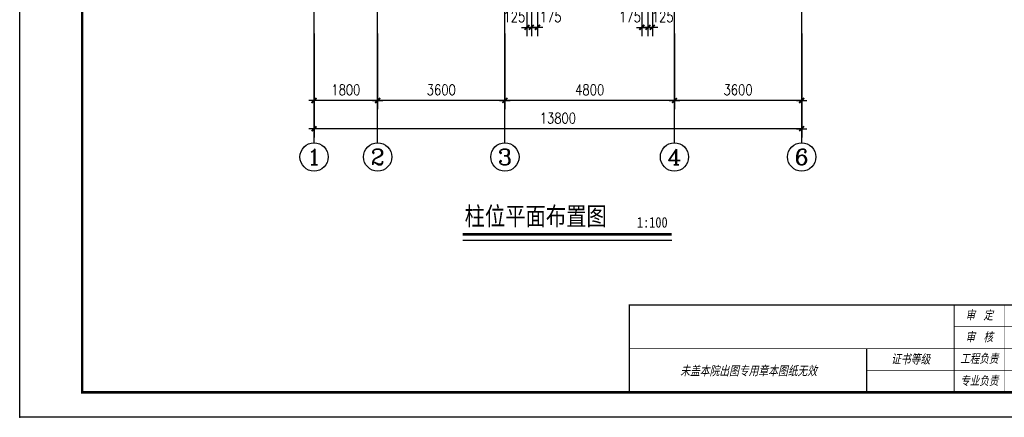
# Model space of a CAD drawing. Extents: x 4757794 to 4799798, y -16905237 to -16875537.
# Tile 1 of 7: x 4757794 to 4785660, y -16905237 to -16893982. Entities that reach past the tile are written whole.
import ezdxf
from ezdxf.enums import TextEntityAlignment as Align

# ---------------------------------------------------------------- set-up
doc = ezdxf.new("R2010")
doc.units = 0
doc.header["$LTSCALE"] = 1000
doc.header["$MEASUREMENT"] = 0
doc.linetypes.add('DOTE', pattern=[2.42, 2, -0.2, 0.02, -0.2])
doc.layers.get('0').update_dxf_attribs({"linetype": 'CONTINUOUS'})
doc.layers.get('DEFPOINTS').update_dxf_attribs({"linetype": 'CONTINUOUS'})
for name, color, linetype in [('AXIS', 3, 'CONTINUOUS'), ('AXIS_TEXT', 7, 'CONTINUOUS'), ('DOTE', 251, 'CONTINUOUS'), ('PUB_TEXT', 7, 'CONTINUOUS'), ('图框', 7, 'CONTINUOUS'), ('打印点', 6, 'CONTINUOUS')]:
    doc.layers.add(name, color=color, linetype=linetype)
doc.styles.add('-宋体', font='txt', dxfattribs={"width": 0.8})
doc.styles.add('COMPLEX', font='COMPLEX')
doc.styles.add('DIM_FONT', font='SIMPLEX.shx', dxfattribs={"width": 0.8})
doc.styles.add('TEXT', font='gbeitc.shx', dxfattribs={"width": 0.85, "bigfont": 'msi_fsx.shx'})
doc.dimstyles.new('DIMN', dxfattribs={"dimtxt": 300, "dimasz": 1, "dimexe": 250, "dimexo": 300, "dimgap": 150, "dimtad": 1, "dimdec": 0, "dimzin": 0, "dimdsep": 46, "dimtxsty": 'DIM_FONT', "dimblk": '_DIMX', "dimcen": 0.09, "dimclrt": 7, "dimadec": 0, "dimazin": 0, "dimtfac": 1, "dimtdec": 0, "dimtix": 1, "dimtmove": 2, "dimatfit": 3, "dimldrblk": '_DIMX', "dimfxl": 1, "dimtolj": 1, "dimtzin": 0, "dimarcsym": 0})

# ---------------------------------------------------------------- blocks, each defined once
blk = doc.blocks.new('A$C5F205D7B')
at = {"color": 30}
blk.add_lwpolyline([(0, 0), (0, 42000), (59400, 42000), (59400, 0)], close=True, dxfattribs=at)
at = {"color": 30, "const_width": 100}
blk.add_lwpolyline([(2500, 1000), (58400, 1000), (58400, 41000), (2500, 41000)], close=True, dxfattribs=at)
at = {"color": 30}
for points, const_width in [([(24400, 4523), (2500, 4523)], 5), ([(7500, 4523), (7500, 1000)], 5), ([(15500, 4523), (15500, 1000)], 5), ([(24400, 4523), (24400, 1000)], 50), ([(58400, 4500), (24400, 4500)], 50), ([(37400, 4523), (37400, 1000)], 50), ([(39400, 4523), (39400, 1023)], 25), ([(58400, 3625), (37400, 3625)], 25), ([(58400, 2750), (24400, 2750)], 25), ([(33900, 2750), (33900, 1000)], 50), ([(45400, 1875), (33900, 1875)], 25)]:
    blk.add_lwpolyline(points, dxfattribs=dict(at, const_width=const_width))
blk = doc.blocks.new('_DIMX')
blk.add_line((-150, 0), (150, 0))
at = {"const_width": 50}
blk.add_lwpolyline([(-70, -70), (70, 70)], dxfattribs=at)
blk = doc.blocks.new('*D123')
at = {"layer": 'AXIS', "color": 0, "lineweight": -2, "transparency": 16777216}
for p, q in [((4776325, -16894368), (4776325, -16896518)), ((4779925, -16894368), (4779925, -16896518)), ((4779924, -16896268), (4776326, -16896268))]:
    blk.add_line(p, q, dxfattribs=at)
at = {"layer": 'DEFPOINTS', "color": 0, "transparency": 16777216}
for p in [(4776325, -16894068), (4779925, -16894068), (4776325, -16896268)]:
    blk.add_point(p, dxfattribs=at)
at = {"layer": 'AXIS', "color": 0, "lineweight": -2, "transparency": 16777216, "rotation": 180}
blk.add_blockref('_DIMX', (4776325, -16896268), dxfattribs=at)
at = {"layer": 'AXIS', "color": 0, "lineweight": -2, "transparency": 16777216}
blk.add_blockref('_DIMX', (4779925, -16896268), dxfattribs=at)
at = {"layer": 'AXIS', "color": 7, "transparency": 16777216, "insert": (4778125, -16895968), "char_height": 300, "attachment_point": 5, "style": 'DIM_FONT'}
blk.add_mtext('\\A1;3600', dxfattribs=at)
blk = doc.blocks.new('_AXISO')
blk.add_circle((0, 0), 0.5)
at = {"layer": 'AXIS_TEXT', "style": 'COMPLEX', "width": 1.041667}
blk.add_attdef('A', text='', height=0.56, dxfattribs=at).set_placement((-0.25, -0.28), (0.25, -0.28), align=Align.FIT)
blk = doc.blocks.new('*D124')
at = {"layer": 'AXIS', "color": 0, "lineweight": -2, "transparency": 16777216}
for p, q in [((4767925, -16894368), (4767925, -16896518)), ((4771525, -16894368), (4771525, -16896518)), ((4771524, -16896268), (4767926, -16896268))]:
    blk.add_line(p, q, dxfattribs=at)
at = {"layer": 'DEFPOINTS', "color": 0, "transparency": 16777216}
for p in [(4767925, -16894068), (4771525, -16894068), (4767925, -16896268)]:
    blk.add_point(p, dxfattribs=at)
at = {"layer": 'AXIS', "color": 0, "lineweight": -2, "transparency": 16777216, "rotation": 180}
blk.add_blockref('_DIMX', (4767925, -16896268), dxfattribs=at)
at = {"layer": 'AXIS', "color": 0, "lineweight": -2, "transparency": 16777216}
blk.add_blockref('_DIMX', (4771525, -16896268), dxfattribs=at)
at = {"layer": 'AXIS', "color": 7, "transparency": 16777216, "insert": (4769725, -16895968), "char_height": 300, "attachment_point": 5, "style": 'DIM_FONT'}
blk.add_mtext('\\A1;3600', dxfattribs=at)
blk = doc.blocks.new('*D125')
at = {"layer": 'AXIS', "color": 0, "lineweight": -2, "transparency": 16777216}
for p, q in [((4766125, -16894368), (4766125, -16896518)), ((4767925, -16894368), (4767925, -16896518)), ((4767924, -16896268), (4766126, -16896268))]:
    blk.add_line(p, q, dxfattribs=at)
at = {"layer": 'DEFPOINTS', "color": 0, "transparency": 16777216}
for p in [(4766125, -16894068), (4767925, -16894068), (4766125, -16896268)]:
    blk.add_point(p, dxfattribs=at)
at = {"layer": 'AXIS', "color": 0, "lineweight": -2, "transparency": 16777216, "rotation": 180}
blk.add_blockref('_DIMX', (4766125, -16896268), dxfattribs=at)
at = {"layer": 'AXIS', "color": 0, "lineweight": -2, "transparency": 16777216}
blk.add_blockref('_DIMX', (4767925, -16896268), dxfattribs=at)
at = {"layer": 'AXIS', "color": 7, "transparency": 16777216, "insert": (4767025, -16895968), "char_height": 300, "attachment_point": 5, "style": 'DIM_FONT'}
blk.add_mtext('\\A1;1800', dxfattribs=at)
blk = doc.blocks.new('*D126')
at = {"layer": 'AXIS', "color": 0, "lineweight": -2, "transparency": 16777216}
for p, q in [((4766125, -16894368), (4766125, -16897318)), ((4779925, -16894368), (4779925, -16897318)), ((4779924, -16897068), (4766126, -16897068))]:
    blk.add_line(p, q, dxfattribs=at)
at = {"layer": 'DEFPOINTS', "color": 0, "transparency": 16777216}
for p in [(4766125, -16894068), (4779925, -16894068), (4766125, -16897068)]:
    blk.add_point(p, dxfattribs=at)
at = {"layer": 'AXIS', "color": 0, "lineweight": -2, "transparency": 16777216, "rotation": 180}
blk.add_blockref('_DIMX', (4766125, -16897068), dxfattribs=at)
at = {"layer": 'AXIS', "color": 0, "lineweight": -2, "transparency": 16777216}
blk.add_blockref('_DIMX', (4779925, -16897068), dxfattribs=at)
at = {"layer": 'AXIS', "color": 7, "transparency": 16777216, "insert": (4773025, -16896768), "char_height": 300, "attachment_point": 5, "style": 'DIM_FONT'}
blk.add_mtext('\\A1;13800', dxfattribs=at)
blk = doc.blocks.new('*D127')
at = {"layer": 'AXIS', "color": 0, "lineweight": -2, "transparency": 16777216}
for p, q in [((4771525, -16894368), (4771525, -16896518)), ((4776325, -16894368), (4776325, -16896518)), ((4776324, -16896268), (4771526, -16896268))]:
    blk.add_line(p, q, dxfattribs=at)
at = {"layer": 'DEFPOINTS', "color": 0, "transparency": 16777216}
for p in [(4771525, -16894068), (4776325, -16894068), (4771525, -16896268)]:
    blk.add_point(p, dxfattribs=at)
at = {"layer": 'AXIS', "color": 0, "lineweight": -2, "transparency": 16777216, "rotation": 180}
blk.add_blockref('_DIMX', (4771525, -16896268), dxfattribs=at)
at = {"layer": 'AXIS', "color": 0, "lineweight": -2, "transparency": 16777216}
blk.add_blockref('_DIMX', (4776325, -16896268), dxfattribs=at)
at = {"layer": 'AXIS', "color": 7, "transparency": 16777216, "insert": (4773925, -16895968), "char_height": 300, "attachment_point": 5, "style": 'DIM_FONT'}
blk.add_mtext('\\A1;4800', dxfattribs=at)
blk = doc.blocks.new('*D128')
at = {"layer": 'AXIS', "color": 0, "lineweight": -2, "transparency": 16777216}
for p, q in [((4775575, -16893493), (4775575, -16894448)), ((4775700, -16893493), (4775700, -16894448)), ((4775574, -16894198), (4775573, -16894198)), ((4775575, -16894198), (4775700, -16894198)), ((4775701, -16894198), (4775702, -16894198))]:
    blk.add_line(p, q, dxfattribs=at)
at = {"layer": 'DEFPOINTS', "color": 0, "transparency": 16777216}
for p in [(4775575, -16893193), (4775700, -16893193), (4775700, -16894198)]:
    blk.add_point(p, dxfattribs=at)
at = {"layer": 'AXIS', "color": 0, "lineweight": -2, "transparency": 16777216}
blk.add_blockref('_DIMX', (4775575, -16894198), dxfattribs=at)
at = {"layer": 'AXIS', "color": 0, "lineweight": -2, "transparency": 16777216, "rotation": 180}
blk.add_blockref('_DIMX', (4775700, -16894198), dxfattribs=at)
at = {"layer": 'AXIS', "color": 7, "transparency": 16777216, "insert": (4775991, -16893898), "char_height": 300, "attachment_point": 5, "style": 'DIM_FONT'}
blk.add_mtext('\\A1;125', dxfattribs=at)
blk = doc.blocks.new('*D129')
at = {"layer": 'AXIS', "color": 0, "lineweight": -2, "transparency": 16777216}
for p, q in [((4772275, -16893493), (4772275, -16894448)), ((4772450, -16893493), (4772450, -16894448)), ((4772274, -16894198), (4772273, -16894198)), ((4772275, -16894198), (4772450, -16894198)), ((4772451, -16894198), (4772452, -16894198))]:
    blk.add_line(p, q, dxfattribs=at)
at = {"layer": 'DEFPOINTS', "color": 0, "transparency": 16777216}
for p in [(4772275, -16893193), (4772450, -16893193), (4772450, -16894198)]:
    blk.add_point(p, dxfattribs=at)
at = {"layer": 'AXIS', "color": 0, "lineweight": -2, "transparency": 16777216}
blk.add_blockref('_DIMX', (4772275, -16894198), dxfattribs=at)
at = {"layer": 'AXIS', "color": 0, "lineweight": -2, "transparency": 16777216, "rotation": 180}
blk.add_blockref('_DIMX', (4772450, -16894198), dxfattribs=at)
at = {"layer": 'AXIS', "color": 7, "transparency": 16777216, "insert": (4772819, -16893898), "char_height": 300, "attachment_point": 5, "style": 'DIM_FONT'}
blk.add_mtext('\\A1;175', dxfattribs=at)
blk = doc.blocks.new('*D132')
at = {"layer": 'AXIS', "color": 0, "lineweight": -2, "transparency": 16777216}
for p, q in [((4775400, -16893493), (4775400, -16894448)), ((4775575, -16893493), (4775575, -16894448)), ((4775399, -16894198), (4775398, -16894198)), ((4775400, -16894198), (4775575, -16894198)), ((4775576, -16894198), (4775577, -16894198))]:
    blk.add_line(p, q, dxfattribs=at)
at = {"layer": 'DEFPOINTS', "color": 0, "transparency": 16777216}
for p in [(4775400, -16893193), (4775575, -16893193), (4775575, -16894198)]:
    blk.add_point(p, dxfattribs=at)
at = {"layer": 'AXIS', "color": 0, "lineweight": -2, "transparency": 16777216}
blk.add_blockref('_DIMX', (4775400, -16894198), dxfattribs=at)
at = {"layer": 'AXIS', "color": 0, "lineweight": -2, "transparency": 16777216, "rotation": 180}
blk.add_blockref('_DIMX', (4775575, -16894198), dxfattribs=at)
at = {"layer": 'AXIS', "color": 7, "transparency": 16777216, "insert": (4775066, -16893898), "char_height": 300, "attachment_point": 5, "style": 'DIM_FONT'}
blk.add_mtext('\\A1;175', dxfattribs=at)
blk = doc.blocks.new('*D133')
at = {"layer": 'AXIS', "color": 0, "lineweight": -2, "transparency": 16777216}
for p, q in [((4772150, -16893493), (4772150, -16894448)), ((4772275, -16893493), (4772275, -16894448)), ((4772149, -16894198), (4772148, -16894198)), ((4772150, -16894198), (4772275, -16894198)), ((4772276, -16894198), (4772277, -16894198))]:
    blk.add_line(p, q, dxfattribs=at)
at = {"layer": 'DEFPOINTS', "color": 0, "transparency": 16777216}
for p in [(4772150, -16893193), (4772275, -16893193), (4772275, -16894198)]:
    blk.add_point(p, dxfattribs=at)
at = {"layer": 'AXIS', "color": 0, "lineweight": -2, "transparency": 16777216}
blk.add_blockref('_DIMX', (4772150, -16894198), dxfattribs=at)
at = {"layer": 'AXIS', "color": 0, "lineweight": -2, "transparency": 16777216, "rotation": 180}
blk.add_blockref('_DIMX', (4772275, -16894198), dxfattribs=at)
at = {"layer": 'AXIS', "color": 7, "transparency": 16777216, "insert": (4771794, -16893898), "char_height": 300, "attachment_point": 5, "style": 'DIM_FONT'}
blk.add_mtext('\\A1;125', dxfattribs=at)

msp = doc.modelspace()

# ---------------------------------------------------------------- linework, layer by layer
at = {"layer": 'AXIS'}
for p, q in [((4766125.1, -16897468), (4766125.1, -16894068)), ((4767925.1, -16897468), (4767925.1, -16894068)), ((4771525.1, -16897468), (4771525.1, -16894068)), ((4776325.1, -16897468), (4776325.1, -16894068)), ((4779925.1, -16897468), (4779925.1, -16894068))]:
    msp.add_line(p, q, dxfattribs=at)
at = {"layer": 'DOTE', "linetype": 'DOTE'}
for p, q in [((4766125.1, -16894068), (4766125.1, -16882768)), ((4767925.1, -16894068), (4767925.1, -16882768)), ((4771525.1, -16894068), (4771525.1, -16882768)), ((4776325.1, -16894068), (4776325.1, -16882768)), ((4779925.1, -16894068), (4779925.1, -16882768))]:
    msp.add_line(p, q, dxfattribs=at)
at = {"layer": 'PUB_TEXT', "const_width": 80}
msp.add_lwpolyline([(4770330.9, -16900058.9), (4776247.1, -16900058.9)], dxfattribs=at)
at = {"layer": 'PUB_TEXT'}
msp.add_lwpolyline([(4770330.9, -16900223.5), (4776247.1, -16900223.5)], dxfattribs=at)
at = {"layer": '打印点'}
msp.add_point((4757794.1, -16905236.6), dxfattribs=at)

# ---------------------------------------------------------------- block references
at = {"xscale": 0.7071428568, "yscale": 0.7071428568, "zscale": 0.7071428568}
msp.add_blockref('A$C5F205D7B', (4757794.1, -16905236.6), dxfattribs=at)
at = {"layer": 'AXIS'}
ref = msp.add_blockref('_AXISO', (4766125.1, -16897868), dxfattribs=dict(at, xscale=800, yscale=800, zscale=800))
ref.add_attrib('A', '1', dxfattribs={"layer": 'AXIS_TEXT', "height": 448, "style": 'COMPLEX', "width": 1.240079}).set_placement((4765925.1, -16898092), (4766325.1, -16898092), align=Align.FIT)
ref = msp.add_blockref('_AXISO', (4767925.1, -16897868), dxfattribs=dict(at, xscale=800, yscale=800, zscale=800))
ref.add_attrib('A', '2', dxfattribs={"layer": 'AXIS_TEXT', "height": 448, "style": 'COMPLEX', "width": 0.936891}).set_placement((4767725.1, -16898092), (4768125.1, -16898092), align=Align.FIT)
ref = msp.add_blockref('_AXISO', (4771525.1, -16897868), dxfattribs=dict(at, xscale=800, yscale=800, zscale=800))
ref.add_attrib('A', '3', dxfattribs={"layer": 'AXIS_TEXT', "height": 448, "style": 'COMPLEX', "width": 0.936891}).set_placement((4771325.1, -16898092), (4771725.1, -16898092), align=Align.FIT)
ref = msp.add_blockref('_AXISO', (4776325.1, -16897868), dxfattribs=dict(at, xscale=800, yscale=800, zscale=800))
ref.add_attrib('A', '4', dxfattribs={"layer": 'AXIS_TEXT', "height": 448, "style": 'COMPLEX', "width": 0.892857}).set_placement((4776125.1, -16898092), (4776525.1, -16898092), align=Align.FIT)
ref = msp.add_blockref('_AXISO', (4779925.1, -16897868), dxfattribs=dict(at, xscale=800, yscale=800, zscale=800))
ref.add_attrib('A', '6', dxfattribs={"layer": 'AXIS_TEXT', "height": 448, "style": 'COMPLEX', "width": 0.936891}).set_placement((4779725.1, -16898092), (4780125.1, -16898092), align=Align.FIT)

# ---------------------------------------------------------------- texts
at = {"color": 4, "style": 'TEXT', "width": 0.85}
for s, height, p in [('审  定', 254.57, (4784948.3, -16902363.8)), ('审  核', 254.57, (4784948.3, -16902982.5)), ('证书等级', 282.86, (4783003.7, -16903601.3)), ('工程负责', 254.57, (4784948.3, -16903593.3)), ('专业负责', 254.57, (4784948.3, -16904220))]:
    msp.add_text(s, height=height, dxfattribs=at).set_placement(p, align=Align.MIDDLE_CENTER)
at = {"layer": 'PUB_TEXT', "style": '-宋体', "width": 0.85}
for s, height, p in [('柱位平面布置图', 520, (4770386.5, -16899802.1)), ('1:100', 300, (4775264.1, -16899867.6))]:
    msp.add_text(s, height=height, dxfattribs=at).set_placement(p)
at = {"layer": '图框', "color": 5, "style": 'TEXT', "width": 0.85}
msp.add_text('未盖本院出图专用章本图纸无效', height=282.857, dxfattribs=at).set_placement((4778419, -16903910.7), align=Align.MIDDLE)

# ---------------------------------------------------------------- dimensions: what is measured, and where the dimension line sits
at = {"layer": 'AXIS'}
for base, p1, p2, picture, middle in [((4772275.1, -16894198.2), (4772150.1, -16893193), (4772275.1, -16893193), '*D133', (4771793.9, -16893898.2)), ((4772450.1, -16894198.2), (4772275.1, -16893193), (4772450.1, -16893193), '*D129', (4772818.8, -16893898.2)), ((4775575.1, -16894198.2), (4775400.1, -16893193), (4775575.1, -16893193), '*D132', (4775066, -16893898.2)), ((4775700.1, -16894198.2), (4775575.1, -16893193), (4775700.1, -16893193), '*D128', (4775990.9, -16893898.2))]:
    dim = msp.add_linear_dim(base=base, p1=p1, p2=p2, dimstyle='DIMN', override={"dimlfac": 1}, dxfattribs=at)
    dim.commit()
    dim.dimension.update_dxf_attribs({"geometry": picture, "text_midpoint": middle, "dimtype": 160})
for base, p1, p2, picture, middle in [((4766125.1, -16896268), (4767925.1, -16894068), (4766125.1, -16894068), '*D125', (4767025.1, -16895968)), ((4767925.1, -16896268), (4771525.1, -16894068), (4767925.1, -16894068), '*D124', (4769725.1, -16895968)), ((4771525.1, -16896268), (4776325.1, -16894068), (4771525.1, -16894068), '*D127', (4773925.1, -16895968)), ((4776325.1, -16896268), (4779925.1, -16894068), (4776325.1, -16894068), '*D123', (4778125.1, -16895968))]:
    dim = msp.add_linear_dim(base=base, p1=p1, p2=p2, dimstyle='DIMN', dxfattribs=at)
    dim.commit()
    dim.dimension.update_dxf_attribs({"geometry": picture, "text_midpoint": middle})
dim = msp.add_aligned_dim(p1=(4779925.1, -16894068), p2=(4766125.1, -16894068), distance=3000, dimstyle='DIMN', dxfattribs=at)
dim.commit()
dim.dimension.update_dxf_attribs({"geometry": '*D126', "text_midpoint": (4773025.1, -16896768)})

doc.saveas('drawing.dxf')
